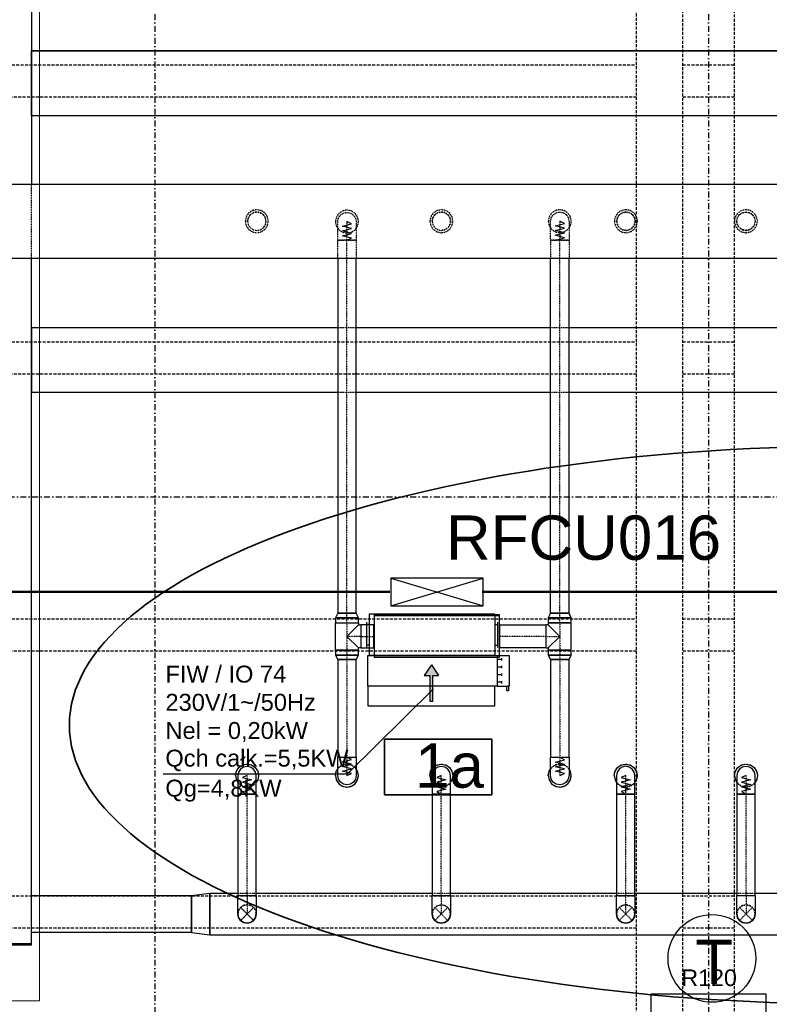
# Model space of a CAD drawing. Header units: centimetres. Extents: x -10729 to 144862, y -4437 to 43656.
# Tile 20 of 148: x 6714 to 7526, y 5051 to 6117. Entities that reach past the tile are written whole.
import ezdxf

# ---------------------------------------------------------------- set-up
doc = ezdxf.new("R2010")
doc.units = ezdxf.units.CM
doc.header["$LTSCALE"] = 0.1
for name, pattern in [('CADVENT_CENTERLINE', [9.9, 7.4, -1, 0.5, -1]), ('CADVENT_HIDDEN', [0.8, 0.25, -0.55]), ('Kondygnacja  -0_5$0$HIDDEN', [9.525, 6.35, -3.175]), ('Kondygnacja  -0_5$0$HIDDEN2', [4.7625, 3.175, -1.5875]), ('Osie rzutów$0$DASHDOT2', [12.7, 6.35, -3.175, 0, -3.175])]:
    doc.linetypes.add(name, pattern=pattern)
for name, color, linetype, lineweight in [('AU opis', 7, 'Continuous', 35), ('AU Osprzęt Siemens', 5, 'Continuous', 30), ('AU Sieć LON', 1, 'Continuous', 50), ('AU Strefa obsługiwana', 90, 'Continuous', 35), ('bgde_urządzenia', 3, 'Continuous', 30), ('Kondygnacja  -0_5$0$ARCH_WIDOK', 8, 'Continuous', 13)]:
    doc.layers.add(name, color=color, linetype=linetype, lineweight=lineweight)
for name, color, linetype in [('AU Szafki Klimakonwektorów', 183, 'Continuous'), ('bgde-nawiewCEN', 7, 'Continuous'), ('bgde-nawiewDETAILS', 1, 'Continuous'), ('bgde-nawiewEXP', 1, 'Continuous'), ('bgde-nawiewHIDDEN', 1, 'Continuous'), ('bgde_opis urządzen', 6, 'Continuous'), ('Kondygnacja  -0_5$0$ARCH_INFO_ODPORNOŚĆ OGNIOWA', 8, 'Continuous'), ('Kondygnacja  -0_5$0$ARCH_KONSTR_POWYŻEJ RZUTU', 8, 'Kondygnacja  -0_5$0$HIDDEN'), ('Kondygnacja  -0_5$0$ARCH_KONSTR_POWYŻEJ RZUTU_IST', 8, 'Kondygnacja  -0_5$0$HIDDEN2'), ('Kondygnacja  -0_5$0$ARCH_OKŁADZINA', 8, 'Continuous'), ('Osie rzutów$0$ARCH_INFO_OSIE_IST', 8, 'Osie rzutów$0$DASHDOT2'), ('Osie rzutów$0$ARCH_INFO_OSIE_OPISY_IST', 8, 'Continuous')]:
    doc.layers.add(name, color=color, linetype=linetype)
doc.styles.add('Arial', font='ARIAL.TTF')
doc.styles.add('Kondygnacja  -0_5$0$Arial', font='ARIAL.TTF')

# ---------------------------------------------------------------- blocks, each defined once
blk = doc.blocks.new('Osie rzutów')
at = {"layer": 'Osie rzutów$0$ARCH_INFO_OSIE_IST', "ltscale": 10}
for p, q in [((6860, 12510), (6860, 4623.26)), ((7460, 12510), (7460, 4623.26)), ((4436.04, 5600), (15156.54, 5600))]:
    blk.add_line(p, q, dxfattribs=at)
blk = doc.blocks.new('Kondygnacja  -0_5$0$konstrukcja istniejąca -0.5')
at = {"layer": 'Kondygnacja  -0_5$0$ARCH_KONSTR_POWYŻEJ RZUTU_IST', "ltscale": 10}
blk.add_line((7432, 6175), (7432, 5025), dxfattribs=at)
for points in [[(7382, 5025), (7382, 6175)], [(7488, 6175), (7488, 5025)], [(7382, 6032.9), (6338.5, 6032.9), (6338.5, 6067.9), (7382, 6067.9)], [(7432, 6067.9), (7488, 6067.9)], [(7488, 6032.9), (7432, 6032.9)], [(7382, 5732.9), (6338.5, 5732.9), (6338.5, 5767.9), (7382, 5767.9)], [(7432, 5767.9), (7488, 5767.9)], [(7488, 5732.9), (7432, 5732.9)], [(7382, 5432.9), (6338.5, 5432.9), (6338.5, 5467.9), (7382, 5467.9)], [(7432, 5467.9), (7488, 5467.9)], [(7488, 5432.9), (7432, 5432.9)], [(7382, 5132.9), (6338.5, 5132.9), (6338.5, 5167.9), (7382, 5167.9)], [(7432, 5167.9), (7488, 5167.9)], [(7488, 5132.9), (7432, 5132.9)]]:
    blk.add_lwpolyline(points, dxfattribs=at)

msp = doc.modelspace()

# ---------------------------------------------------------------- hatches: boundary and pattern name
at = {"layer": 'bgde_urządzenia'}
h = msp.add_hatch(color=256, dxfattribs=at)
h.paths.add_polyline_path([(7161.27, 5395.121), (7158.27, 5395.121), (7158.27, 5406.787), (7152.08, 5406.787), (7159.77, 5418.215), (7167.46, 5406.787), (7161.27, 5406.787)])
h.paths.add_polyline_path([(7161.27, 5378.454), (7158.27, 5378.454), (7158.27, 5395.121), (7161.27, 5395.121)])

# ---------------------------------------------------------------- linework, layer by layer
at = {"layer": 'AU opis'}
msp.add_lwpolyline([(7109.021, 5337.538), (7225.409, 5337.538), (7225.409, 5277.53), (7109.021, 5277.53)], close=True, dxfattribs=at)
at = {"layer": 'AU Osprzęt Siemens'}
msp.add_circle((7463.719, 5100.302), 47.533, dxfattribs=at)
at = {"layer": 'AU Sieć LON', "color": 1}
for p, q in [((6541.291, 5497.135), (7114.724, 5497.135)), ((7214.724, 5497.135), (8405.775, 5497.135))]:
    msp.add_line(p, q, dxfattribs=at)
at = {"layer": 'AU Strefa obsługiwana', "extrusion": (0, 0, -1)}
msp.add_ellipse((7612.646, 5352.877), major_axis=(845.197, 0), ratio=0.35710847, dxfattribs=at)
at = {"layer": 'AU Szafki Klimakonwektorów'}
for p, q in [((7215.963, 5511.92), (7115.963, 5511.92)), ((7115.963, 5511.92), (7115.963, 5481.92)), ((7115.963, 5481.92), (7215.963, 5511.92)), ((7115.963, 5511.92), (7215.963, 5481.92)), ((7215.963, 5511.92), (7115.963, 5511.92)), ((7115.963, 5511.92), (7115.963, 5481.92)), ((7115.963, 5481.92), (7215.963, 5511.92)), ((7115.963, 5511.92), (7215.963, 5481.92)), ((7215.963, 5481.92), (7215.963, 5511.92)), ((7215.963, 5481.92), (7215.963, 5511.92)), ((7115.963, 5481.92), (7215.963, 5481.92)), ((7115.963, 5481.92), (7215.963, 5481.92))]:
    msp.add_line(p, q, dxfattribs=at)
at = {"layer": 'bgde-nawiewCEN', "linetype": 'CADVENT_CENTERLINE', "ltscale": 0.06}
for p, q in [((7068.274, 5898.195), (7068.274, 5898.147)), ((7068.274, 5898.147), (7068.274, 5898.035)), ((7068.274, 5898.035), (7068.274, 5897.815)), ((7068.274, 5897.815), (7068.274, 5897.454)), ((7068.274, 5897.454), (7068.274, 5896.915)), ((7068.274, 5896.915), (7068.274, 5896.162)), ((7298.883, 5898.602), (7298.883, 5898.553)), ((7298.883, 5898.553), (7298.883, 5898.437)), ((7298.883, 5898.437), (7298.883, 5898.212)), ((7298.883, 5898.212), (7298.883, 5897.84)), ((7298.883, 5897.84), (7298.883, 5897.285)), ((7298.883, 5897.285), (7298.883, 5896.511)), ((7068.274, 5896.162), (7068.274, 5895.161)), ((7068.274, 5895.161), (7068.274, 5893.875)), ((7068.274, 5893.875), (7068.274, 5892.269)), ((7068.274, 5892.269), (7068.274, 5890.307)), ((7068.274, 5890.307), (7068.274, 5887.955)), ((7068.274, 5887.955), (7068.274, 5885.175)), ((7298.883, 5896.511), (7298.883, 5895.481)), ((7298.883, 5895.481), (7298.883, 5894.158)), ((7298.883, 5894.158), (7298.883, 5892.505)), ((7298.883, 5892.505), (7298.883, 5890.487)), ((7298.883, 5890.487), (7298.883, 5888.067)), ((7298.883, 5888.067), (7298.883, 5885.208)), ((7068.274, 5885.175), (7068.274, 5880.064)), ((7068.274, 5880.064), (7068.274, 5878.195)), ((7068.274, 5474.031), (7068.274, 5878.195)), ((7298.883, 5885.208), (7298.883, 5879.949)), ((7298.883, 5879.949), (7298.883, 5878.026)), ((7298.883, 5474.031), (7298.883, 5878.026)), ((7068.274, 5463.731), (7068.274, 5474.031)), ((7298.883, 5463.731), (7298.883, 5474.031)), ((7068.274, 5463.731), (7068.274, 5448.931)), ((7298.883, 5463.731), (7298.883, 5448.931)), ((7068.274, 5448.931), (7068.274, 5434.131)), ((7083.274, 5448.931), (7068.274, 5448.931)), ((7083.274, 5448.931), (7097.274, 5448.931)), ((7097.674, 5448.931), (7097.274, 5448.931)), ((7233.674, 5448.931), (7234.074, 5448.931)), ((7283.883, 5448.931), (7234.074, 5448.931)), ((7283.883, 5448.931), (7298.883, 5448.931)), ((7298.883, 5448.931), (7298.883, 5434.131)), ((7068.274, 5434.131), (7068.274, 5423.831)), ((7298.883, 5434.131), (7298.883, 5423.831)), ((7068.274, 5423.831), (7068.274, 5318.219)), ((7298.883, 5423.831), (7298.883, 5318.078)), ((7068.274, 5318.219), (7068.274, 5316.351)), ((7068.274, 5316.351), (7068.274, 5311.243)), ((7068.274, 5311.243), (7068.274, 5308.466)), ((7298.883, 5318.078), (7298.883, 5316.223)), ((7298.883, 5316.223), (7298.883, 5311.151)), ((7298.883, 5311.151), (7298.883, 5308.393)), ((7068.274, 5308.466), (7068.274, 5306.115)), ((7068.274, 5306.115), (7068.274, 5304.155)), ((7068.274, 5304.155), (7068.274, 5302.55)), ((7068.274, 5302.55), (7068.274, 5301.265)), ((7068.274, 5301.265), (7068.274, 5300.264)), ((7068.274, 5300.264), (7068.274, 5299.512)), ((7298.883, 5308.393), (7298.883, 5306.059)), ((7298.883, 5306.059), (7298.883, 5304.113)), ((7298.883, 5304.113), (7298.883, 5302.519)), ((7298.883, 5302.519), (7298.883, 5301.243)), ((7298.883, 5301.243), (7298.883, 5300.25)), ((7298.883, 5300.25), (7298.883, 5299.503)), ((6960.042, 5298.173), (6960.042, 5298.22)), ((6960.042, 5298.06), (6960.042, 5298.173)), ((6960.042, 5297.841), (6960.042, 5298.06)), ((6960.042, 5297.479), (6960.042, 5297.841)), ((6960.042, 5296.94), (6960.042, 5297.479)), ((6960.042, 5296.187), (6960.042, 5296.94)), ((6960.042, 5295.186), (6960.042, 5296.187)), ((6960.042, 5293.9), (6960.042, 5295.186)), ((6960.042, 5292.294), (6960.042, 5293.9)), ((6960.042, 5290.333), (6960.042, 5292.294)), ((6960.042, 5287.98), (6960.042, 5290.333)), ((7068.274, 5299.512), (7068.274, 5298.973)), ((7068.274, 5298.973), (7068.274, 5298.612)), ((7068.274, 5298.612), (7068.274, 5298.393)), ((7068.274, 5298.393), (7068.274, 5298.28)), ((7068.274, 5298.28), (7068.274, 5298.233)), ((7170.51, 5298.192), (7170.51, 5298.239)), ((7170.51, 5298.079), (7170.51, 5298.192)), ((7170.51, 5297.86), (7170.51, 5298.079)), ((7170.51, 5297.498), (7170.51, 5297.86)), ((7170.51, 5296.959), (7170.51, 5297.498)), ((7170.51, 5296.206), (7170.51, 5296.959)), ((7170.51, 5295.205), (7170.51, 5296.206)), ((7170.51, 5293.919), (7170.51, 5295.205)), ((7170.51, 5292.313), (7170.51, 5293.919)), ((7170.51, 5290.352), (7170.51, 5292.313)), ((7170.51, 5287.999), (7170.51, 5290.352)), ((7298.883, 5299.503), (7298.883, 5298.968)), ((7298.883, 5298.968), (7298.883, 5298.609)), ((7298.883, 5298.609), (7298.883, 5298.392)), ((7298.883, 5298.392), (7298.883, 5298.28)), ((7298.883, 5298.28), (7298.883, 5298.233)), ((7370.274, 5298.202), (7370.274, 5298.25)), ((7370.274, 5298.09), (7370.274, 5298.202)), ((7370.274, 5297.87), (7370.274, 5298.09)), ((7370.274, 5297.509), (7370.274, 5297.87)), ((7370.274, 5296.97), (7370.274, 5297.509)), ((7370.274, 5296.217), (7370.274, 5296.97)), ((7370.274, 5295.215), (7370.274, 5296.217)), ((7370.274, 5293.93), (7370.274, 5295.215)), ((7370.274, 5292.324), (7370.274, 5293.93)), ((7370.274, 5290.362), (7370.274, 5292.324)), ((7370.274, 5288.01), (7370.274, 5290.362)), ((7500.666, 5298.163), (7500.666, 5298.21)), ((7500.666, 5298.05), (7500.666, 5298.163)), ((7500.666, 5297.831), (7500.666, 5298.05)), ((7500.666, 5297.469), (7500.666, 5297.831)), ((7500.666, 5296.93), (7500.666, 5297.469)), ((7500.666, 5296.178), (7500.666, 5296.93)), ((7500.666, 5295.176), (7500.666, 5296.178)), ((7500.666, 5293.89), (7500.666, 5295.176)), ((7500.666, 5292.284), (7500.666, 5293.89)), ((7500.666, 5290.323), (7500.666, 5292.284)), ((7500.666, 5287.97), (7500.666, 5290.323)), ((6960.042, 5285.201), (6960.042, 5287.98)), ((6960.042, 5280.09), (6960.042, 5285.201)), ((6960.042, 5278.22), (6960.042, 5280.09)), ((7170.51, 5285.22), (7170.51, 5287.999)), ((7170.51, 5280.109), (7170.51, 5285.22)), ((7170.51, 5278.239), (7170.51, 5280.109)), ((7370.274, 5285.23), (7370.274, 5288.01)), ((7370.274, 5280.119), (7370.274, 5285.23)), ((7370.274, 5278.25), (7370.274, 5280.119)), ((7500.666, 5285.191), (7500.666, 5287.97)), ((7500.666, 5280.08), (7500.666, 5285.191)), ((7500.666, 5278.21), (7500.666, 5280.08)), ((6960.042, 5168.341), (6960.042, 5278.22)), ((7170.51, 5168.341), (7170.51, 5278.239)), ((7370.274, 5168.341), (7370.274, 5278.25)), ((7500.666, 5168.341), (7500.666, 5278.21)), ((6960.042, 5168.341), (6960.042, 5148.341)), ((7170.51, 5168.341), (7170.51, 5148.341)), ((7370.274, 5148.341), (7370.274, 5168.341)), ((7500.666, 5168.341), (7500.666, 5148.341))]:
    msp.add_line(p, q, dxfattribs=at)
at = {"layer": 'bgde-nawiewDETAILS', "linetype": 'CADVENT_HIDDEN'}
for p, q in [((6952.971, 5141.27), (6967.113, 5155.412)), ((6952.971, 5155.412), (6967.113, 5141.27)), ((7163.439, 5141.27), (7177.581, 5155.412)), ((7163.439, 5155.412), (7177.581, 5141.27)), ((7363.203, 5141.27), (7377.345, 5155.412)), ((7363.203, 5155.412), (7377.345, 5141.27)), ((7493.595, 5141.27), (7507.737, 5155.412)), ((7493.595, 5155.412), (7507.737, 5141.27))]:
    msp.add_line(p, q, dxfattribs=at)
at = {"layer": 'bgde-nawiewEXP', "linetype": 'Continuous'}
for points in [[(6526.598, 5115.106), (6726.598, 5115.106), (6726.598, 5116.106), (6526.598, 5116.106), (6526.598, 6680.763)], [(6726.598, 6680.763), (6726.598, 5938.602)], [(6726.598, 6083.207), (9584.963, 6083.207), (9584.963, 6013.207), (9603.07, 6014.745), (9618.078, 6019.297), (9631.909, 6026.69), (9644.032, 6036.639), (9653.981, 6048.762), (9661.373, 6062.593), (9665.926, 6077.601), (9667.463, 6095.707), (9597.463, 6095.708), (9597.271, 6091.257), (9596.702, 6089.381), (9595.778, 6087.652), (9594.534, 6086.137), (9593.019, 6084.893), (9591.29, 6083.969), (9589.414, 6083.4), (9584.963, 6083.207)], [(6726.598, 6013.207), (6726.598, 6083.207)], [(6726.598, 6013.207), (9584.963, 6013.207), (9584.963, 6083.207), (6726.598, 6083.207)], [(6726.598, 6083.207), (6726.598, 6013.207)], [(6659.098, 5938.602), (10901.823, 5938.602), (10901.823, 5858.602), (10902.823, 5858.602), (10902.823, 5938.602), (10901.823, 5938.602), (10901.823, 5858.602)], [(6526.598, 5115.106), (6526.598, 5116.106), (6726.598, 5116.106), (6726.598, 5858.602)], [(6659.098, 5858.602), (10901.823, 5858.602)], [(7058.274, 5858.602), (7058.274, 5474.031), (7078.274, 5474.031), (7078.274, 5858.602)], [(7288.883, 5474.031), (7308.883, 5474.031), (7308.883, 5858.602)], [(7288.883, 5474.031), (7288.883, 5858.602)], [(6726.598, 5783.582), (6726.598, 5713.582)], [(6726.598, 5783.582), (7058.274, 5783.582)], [(6726.598, 5713.582), (6726.598, 5783.582)], [(7078.274, 5783.582), (7288.883, 5783.582)], [(7308.883, 5783.582), (7660.702, 5783.582)], [(6726.598, 5713.582), (7058.274, 5713.582)], [(7078.274, 5713.582), (7288.883, 5713.582)], [(7308.883, 5713.582), (9939.716, 5713.582)], [(7055.774, 5434.131), (7055.774, 5463.731), (7080.774, 5463.731), (7080.774, 5461.431)], [(7055.774, 5434.131), (7080.774, 5434.131), (7080.774, 5436.431), (7068.274, 5448.931), (7080.774, 5461.431), (7083.274, 5461.431), (7083.274, 5436.431), (7080.774, 5436.431)], [(7097.274, 5436.431), (7097.274, 5461.431), (7097.674, 5461.431)], [(7233.674, 5436.431), (7234.074, 5436.431), (7234.074, 5461.431), (7233.674, 5461.431)], [(7286.383, 5436.431), (7298.883, 5448.931), (7286.383, 5461.431)], [(7097.274, 5436.431), (7097.674, 5436.431)], [(6947.542, 5298.22), (6948.494, 5303.004), (6951.203, 5307.059), (6955.259, 5309.769), (6960.042, 5310.72), (6964.826, 5309.769), (6968.881, 5307.059), (6971.591, 5303.004), (6972.542, 5298.22), (6971.591, 5293.436), (6970.042, 5291.119)], [(7158.01, 5298.239), (7158.961, 5303.023), (7161.671, 5307.078), (7165.726, 5309.788), (7170.51, 5310.739), (7175.293, 5309.788), (7179.349, 5307.078), (7182.058, 5303.023), (7183.01, 5298.239), (7182.058, 5293.456), (7180.51, 5291.138)], [(7357.774, 5298.25), (7358.725, 5303.033), (7361.435, 5307.088), (7365.49, 5309.798), (7370.274, 5310.75), (7375.057, 5309.798), (7379.113, 5307.088), (7381.822, 5303.033), (7382.774, 5298.25), (7381.822, 5293.466), (7380.274, 5291.149)], [(7488.166, 5298.21), (7489.117, 5302.994), (7491.827, 5307.049), (7495.882, 5309.759), (7500.666, 5310.71), (7505.449, 5309.759), (7509.505, 5307.049), (7512.214, 5302.994), (7513.166, 5298.21), (7512.214, 5293.427), (7510.666, 5291.109)], [(7055.774, 5298.233), (7056.725, 5293.449), (7059.435, 5289.394), (7063.49, 5286.684), (7068.274, 5285.733), (7073.057, 5286.684), (7077.113, 5289.394), (7079.822, 5293.449), (7080.774, 5298.233), (7079.822, 5303.017), (7078.274, 5305.334)], [(7055.774, 5298.233), (7056.725, 5303.017), (7058.274, 5305.334)], [(7286.383, 5298.233), (7287.334, 5293.449), (7290.044, 5289.394), (7294.099, 5286.684), (7298.883, 5285.733), (7303.666, 5286.684), (7307.722, 5289.394), (7310.431, 5293.449), (7311.383, 5298.233), (7310.431, 5303.017), (7308.883, 5305.334)], [(7286.383, 5298.233), (7287.334, 5303.017), (7288.883, 5305.334)], [(6947.542, 5298.22), (6948.494, 5293.436), (6950.042, 5291.119)], [(7158.01, 5298.239), (7158.961, 5293.456), (7160.51, 5291.138)], [(7357.774, 5298.25), (7358.725, 5293.466), (7360.274, 5291.149)], [(7488.166, 5298.21), (7489.117, 5293.427), (7490.666, 5291.109)], [(6899.724, 5128.341), (6899.724, 5168.341), (6919.724, 5170.841), (6919.724, 5125.841), (8110.462, 5125.841), (8110.462, 5170.841), (8080.08, 5170.841)], [(6899.724, 5128.341), (6919.724, 5125.841), (6919.724, 5170.841), (6950.042, 5170.841)], [(6970.042, 5170.841), (7160.51, 5170.841)], [(7180.51, 5170.841), (7360.274, 5170.841)], [(7380.274, 5170.841), (7490.666, 5170.841)], [(7510.666, 5170.841), (7549.772, 5170.841)], [(7490.666, 5148.341), (7491.427, 5144.514), (7493.595, 5141.27), (7496.839, 5139.102), (7500.666, 5138.341), (7504.493, 5139.102), (7507.737, 5141.27), (7509.905, 5144.514), (7510.666, 5148.341), (7509.905, 5144.514), (7507.737, 5141.27), (7504.493, 5139.102), (7500.666, 5138.341), (7496.839, 5139.102)], [(7490.666, 5148.341), (7491.427, 5144.514), (7493.595, 5141.27), (7496.839, 5139.102)], [(7496.839, 5139.102), (7493.595, 5141.27)], [(7496.839, 5139.102), (7500.666, 5138.341)]]:
    msp.add_lwpolyline(points, dxfattribs=at)
for points in [[(7055.774, 5469.215), (7080.774, 5469.215), (7078.274, 5474.031), (7058.274, 5474.031)], [(7097.674, 5471.431), (7233.674, 5471.431), (7233.674, 5472.431), (7097.674, 5472.431)], [(7097.674, 5426.431), (7233.674, 5426.431), (7233.674, 5471.431), (7097.674, 5471.431)], [(7286.383, 5469.215), (7311.383, 5469.215), (7308.883, 5474.031), (7288.883, 5474.031)], [(7055.774, 5463.731), (7080.774, 5463.731), (7080.774, 5469.215), (7055.774, 5469.215)], [(7083.274, 5436.431), (7097.274, 5436.431), (7097.274, 5461.431), (7083.274, 5461.431), (7083.274, 5437.382)], [(7234.074, 5436.431), (7234.074, 5461.431), (7283.883, 5461.431), (7283.883, 5436.431)], [(7283.883, 5436.431), (7286.383, 5436.431), (7286.383, 5434.131), (7311.383, 5434.131), (7311.383, 5463.731), (7286.383, 5463.731), (7286.383, 5461.431), (7283.883, 5461.431), (7283.883, 5437.382)], [(7286.383, 5463.731), (7311.383, 5463.731), (7311.383, 5469.215), (7286.383, 5469.215)], [(7055.774, 5428.646), (7080.774, 5428.646), (7080.774, 5434.131), (7055.774, 5434.131)], [(7055.774, 5428.646), (7058.274, 5423.831), (7078.274, 5423.831), (7080.774, 5428.646), (7056.725, 5428.646)], [(7286.383, 5428.646), (7311.383, 5428.646), (7311.383, 5434.131), (7286.383, 5434.131)], [(7286.383, 5428.646), (7288.883, 5423.831), (7308.883, 5423.831), (7311.383, 5428.646), (7287.334, 5428.646)], [(7058.274, 5318.219), (7078.274, 5318.219), (7078.274, 5423.831), (7058.274, 5423.831)], [(7288.883, 5318.078), (7308.883, 5318.078), (7308.883, 5423.831), (7288.883, 5423.831)], [(7058.274, 5298.393), (7058.274, 5318.219), (7078.274, 5318.219), (7078.274, 5298.233), (7077.513, 5294.406), (7075.345, 5291.162), (7072.101, 5288.994), (7068.274, 5288.233), (7064.447, 5288.994), (7061.203, 5291.162), (7059.035, 5294.406), (7058.274, 5298.233), (7058.274, 5298.28)], [(7288.883, 5298.233), (7288.883, 5318.078), (7308.883, 5318.078), (7308.883, 5298.233), (7308.122, 5294.406), (7305.954, 5291.162), (7302.71, 5288.994), (7298.883, 5288.233), (7295.056, 5288.994), (7291.812, 5291.162), (7289.644, 5294.406)], [(6950.042, 5295.186), (6950.042, 5278.22), (6970.042, 5278.22), (6970.042, 5298.22), (6969.281, 5302.047), (6967.113, 5305.291), (6963.869, 5307.459), (6960.042, 5308.22), (6956.215, 5307.459), (6952.971, 5305.291), (6950.803, 5302.047), (6950.042, 5298.22), (6950.042, 5296.187)], [(7160.51, 5278.239), (7180.51, 5278.239), (7180.51, 5298.239), (7179.749, 5302.066), (7177.581, 5305.31), (7174.337, 5307.478), (7170.51, 5308.239), (7166.683, 5307.478), (7163.439, 5305.31), (7161.271, 5302.066), (7160.51, 5298.239), (7160.51, 5280.109)], [(7360.274, 5295.215), (7360.274, 5278.25), (7380.274, 5278.25), (7380.274, 5298.25), (7379.513, 5302.076), (7377.345, 5305.321), (7374.101, 5307.488), (7370.274, 5308.25), (7366.447, 5307.488), (7363.203, 5305.321), (7361.035, 5302.076), (7360.274, 5298.25), (7360.274, 5296.217)], [(7490.666, 5278.21), (7510.666, 5278.21), (7510.666, 5298.21), (7509.905, 5302.037), (7507.737, 5305.281), (7504.493, 5307.449), (7500.666, 5308.21), (7496.839, 5307.449), (7493.595, 5305.281), (7491.427, 5302.037), (7490.666, 5298.21), (7490.666, 5280.08)], [(6950.042, 5168.341), (6970.042, 5168.341), (6970.042, 5278.22), (6950.042, 5278.22)], [(7160.51, 5168.341), (7180.51, 5168.341), (7180.51, 5278.239), (7160.51, 5278.239)], [(7360.274, 5168.341), (7380.274, 5168.341), (7380.274, 5278.25), (7360.274, 5278.25)], [(7490.666, 5168.341), (7510.666, 5168.341), (7510.666, 5278.21), (7490.666, 5278.21)], [(6726.598, 5128.341), (6726.598, 5168.341), (6899.724, 5168.341), (6899.724, 5128.341)], [(6950.042, 5148.341), (6950.042, 5168.341), (6970.042, 5168.341), (6970.042, 5148.341), (6969.281, 5144.514), (6967.113, 5141.27), (6963.869, 5139.102), (6960.042, 5138.341), (6956.215, 5139.102), (6952.971, 5141.27), (6950.803, 5144.514)], [(7160.51, 5148.341), (7160.51, 5168.341), (7180.51, 5168.341), (7180.51, 5148.341), (7179.749, 5144.514), (7177.581, 5141.27), (7174.337, 5139.102), (7170.51, 5138.341), (7166.683, 5139.102), (7163.439, 5141.27), (7161.271, 5144.514)], [(7360.274, 5148.341), (7360.274, 5168.341), (7380.274, 5168.341), (7380.274, 5148.341), (7379.513, 5144.514), (7377.345, 5141.27), (7374.101, 5139.102), (7370.274, 5138.341), (7366.447, 5139.102), (7363.203, 5141.27), (7361.035, 5144.514)], [(7490.666, 5148.341), (7490.666, 5168.341), (7510.666, 5168.341), (7510.666, 5148.341), (7509.905, 5144.514), (7507.737, 5141.27), (7504.493, 5139.102), (7500.666, 5138.341), (7496.839, 5139.102), (7493.595, 5141.27), (7491.427, 5144.514)], [(6950.042, 5148.341), (6950.803, 5144.514), (6952.971, 5141.27), (6956.215, 5139.102), (6960.042, 5138.341), (6963.869, 5139.102), (6967.113, 5141.27), (6969.281, 5144.514), (6970.042, 5148.341), (6969.281, 5144.514), (6967.113, 5141.27), (6963.869, 5139.102), (6960.042, 5138.341), (6956.215, 5139.102), (6952.971, 5141.27), (6950.803, 5144.514)], [(7160.51, 5148.341), (7161.271, 5144.514), (7163.439, 5141.27), (7166.683, 5139.102), (7170.51, 5138.341), (7174.337, 5139.102), (7177.581, 5141.27), (7179.749, 5144.514), (7180.51, 5148.341), (7179.749, 5144.514), (7177.581, 5141.27), (7174.337, 5139.102), (7170.51, 5138.341), (7166.683, 5139.102), (7163.439, 5141.27), (7161.271, 5144.514)], [(7360.274, 5148.341), (7361.035, 5144.514), (7363.203, 5141.27), (7366.447, 5139.102), (7370.274, 5138.341), (7374.101, 5139.102), (7377.345, 5141.27), (7379.513, 5144.514), (7380.274, 5148.341), (7379.513, 5144.514), (7377.345, 5141.27), (7374.101, 5139.102), (7370.274, 5138.341), (7366.447, 5139.102), (7363.203, 5141.27), (7361.035, 5144.514)]]:
    msp.add_lwpolyline(points, close=True, dxfattribs=at)
at = {"layer": 'bgde-nawiewEXP'}
for points in [[(7068.274, 5298.233), (7073.274, 5300.361), (7063.274, 5302.896), (7073.274, 5305.416), (7063.274, 5307.943), (7073.274, 5310.495), (7063.274, 5313.029), (7073.274, 5315.573), (7068.274, 5318.219)], [(7298.883, 5298.233), (7303.883, 5300.346), (7293.883, 5302.863), (7303.883, 5305.365), (7293.883, 5307.874), (7303.883, 5310.408), (7293.883, 5312.924), (7303.883, 5315.45), (7298.883, 5318.078)], [(6960.042, 5298.22), (6955.042, 5296.074), (6965.042, 5293.564), (6955.042, 5291.02), (6965.042, 5288.465), (6955.042, 5285.881), (6965.042, 5283.312), (6955.042, 5280.731), (6960.042, 5278.22)], [(7170.51, 5298.239), (7165.51, 5296.109), (7175.51, 5293.573), (7165.51, 5291.051), (7175.51, 5288.523), (7165.51, 5285.969), (7175.51, 5283.433), (7165.51, 5280.887), (7170.51, 5278.239)], [(7370.274, 5298.25), (7365.274, 5296.12), (7375.274, 5293.584), (7365.274, 5291.062), (7375.274, 5288.533), (7365.274, 5285.98), (7375.274, 5283.444), (7365.274, 5280.898), (7370.274, 5278.25)], [(7500.666, 5298.21), (7495.666, 5296.08), (7505.666, 5293.544), (7495.666, 5291.022), (7505.666, 5288.494), (7495.666, 5285.94), (7505.666, 5283.404), (7495.666, 5280.858), (7500.666, 5278.21)]]:
    msp.add_lwpolyline(points, dxfattribs=at)
at = {"layer": 'bgde-nawiewHIDDEN', "linetype": 'CADVENT_HIDDEN'}
for points in [[(6726.598, 5858.602), (6726.598, 5938.602)], [(6960.578, 5898.602), (6961.339, 5902.429), (6963.507, 5905.673), (6966.751, 5907.841), (6970.578, 5908.602), (6974.405, 5907.841), (6977.649, 5905.673), (6979.817, 5902.429), (6977.649, 5905.673)], [(7160.578, 5898.602), (7161.339, 5902.429), (7163.507, 5905.673), (7166.751, 5907.841), (7170.578, 5908.602), (7174.405, 5907.841)], [(7174.405, 5907.841), (7170.578, 5908.602)], [(7174.405, 5907.841), (7177.649, 5905.673), (7179.817, 5902.429), (7180.578, 5898.602), (7179.817, 5894.775), (7177.649, 5891.531), (7174.405, 5889.363), (7170.578, 5888.602)], [(7490.578, 5898.602), (7491.339, 5902.429), (7493.507, 5905.673), (7496.751, 5907.841), (7500.578, 5908.602), (7504.405, 5907.841), (7507.649, 5905.673)], [(7507.649, 5905.673), (7504.405, 5907.841)], [(6960.578, 5898.602), (6961.339, 5894.775), (6963.507, 5891.531), (6966.751, 5889.363), (6970.578, 5888.602), (6974.405, 5889.363), (6977.649, 5891.531), (6979.817, 5894.775)], [(6979.817, 5902.429), (6980.578, 5898.602), (6979.817, 5894.775), (6977.649, 5891.531)], [(7160.578, 5898.602), (7161.339, 5894.775), (7163.507, 5891.531), (7166.751, 5889.363), (7170.578, 5888.602), (7174.405, 5889.363)], [(7490.578, 5898.602), (7491.339, 5894.775), (7493.507, 5891.531), (7496.751, 5889.363), (7500.578, 5888.602), (7504.405, 5889.363), (7507.649, 5891.531)], [(7507.649, 5905.673), (7509.817, 5902.429)], [(7509.817, 5902.429), (7507.649, 5905.673)], [(7509.817, 5902.429), (7510.578, 5898.602), (7509.817, 5894.775), (7507.649, 5891.531)], [(7507.649, 5891.531), (7504.405, 5889.363)], [(7507.649, 5891.531), (7509.817, 5894.775)], [(7058.274, 5858.602), (7058.274, 5878.195), (7078.274, 5878.195), (7078.274, 5858.602)], [(7288.883, 5878.026), (7308.883, 5878.026), (7308.883, 5858.602)], [(7288.883, 5878.026), (7288.883, 5858.602)], [(7058.274, 5783.582), (7078.274, 5783.582)], [(7288.883, 5783.582), (7308.883, 5783.582)], [(7058.274, 5713.582), (7078.274, 5713.582)], [(7288.883, 5713.582), (7308.883, 5713.582)], [(7097.674, 5436.431), (7097.674, 5461.431)], [(7233.674, 5436.431), (7233.674, 5461.431)], [(6947.542, 5298.22), (6948.494, 5303.004), (6951.203, 5307.059), (6955.259, 5309.769), (6960.042, 5310.72), (6964.826, 5309.769), (6968.881, 5307.059), (6971.591, 5303.004), (6972.542, 5298.22), (6971.591, 5293.436), (6968.881, 5289.381), (6964.826, 5286.672), (6960.042, 5285.72), (6955.259, 5286.672), (6951.203, 5289.381), (6955.259, 5286.672), (6960.042, 5285.72), (6964.826, 5286.672), (6968.881, 5289.381), (6970.042, 5291.119)], [(7055.774, 5298.233), (7056.725, 5293.449), (7059.435, 5289.394), (7063.49, 5286.684), (7068.274, 5285.733), (7073.057, 5286.684), (7077.113, 5289.394), (7079.822, 5293.449), (7080.774, 5298.233), (7079.822, 5303.017), (7077.113, 5307.072), (7073.057, 5309.781), (7068.274, 5310.733), (7063.49, 5309.781), (7059.435, 5307.072), (7058.274, 5305.334)], [(7055.774, 5298.233), (7056.725, 5303.017), (7059.435, 5307.072), (7063.49, 5309.781), (7068.274, 5310.733), (7073.057, 5309.781), (7077.113, 5307.072), (7078.274, 5305.334)], [(7158.01, 5298.239), (7158.961, 5303.023), (7161.671, 5307.078), (7165.726, 5309.788), (7170.51, 5310.739), (7175.293, 5309.788), (7179.349, 5307.078), (7182.058, 5303.023), (7183.01, 5298.239), (7182.058, 5293.456), (7179.349, 5289.4), (7175.293, 5286.691), (7170.51, 5285.739), (7165.726, 5286.691), (7161.671, 5289.4), (7165.726, 5286.691), (7170.51, 5285.739), (7175.293, 5286.691), (7179.349, 5289.4), (7180.51, 5291.138)], [(7286.383, 5298.233), (7287.334, 5293.449), (7290.044, 5289.394), (7294.099, 5286.684), (7298.883, 5285.733), (7303.666, 5286.684), (7307.722, 5289.394), (7310.431, 5293.449), (7311.383, 5298.233), (7310.431, 5303.017), (7307.722, 5307.072), (7303.666, 5309.781), (7298.883, 5310.733), (7294.099, 5309.781), (7290.044, 5307.072), (7288.883, 5305.334)], [(7286.383, 5298.233), (7287.334, 5303.017), (7290.044, 5307.072), (7294.099, 5309.781), (7298.883, 5310.733), (7303.666, 5309.781), (7307.722, 5307.072), (7308.883, 5305.334)], [(7357.774, 5298.25), (7358.725, 5303.033), (7361.435, 5307.088), (7365.49, 5309.798), (7370.274, 5310.75), (7375.057, 5309.798), (7379.113, 5307.088), (7381.822, 5303.033), (7382.774, 5298.25), (7381.822, 5293.466), (7379.113, 5289.411), (7375.057, 5286.701), (7370.274, 5285.75), (7365.49, 5286.701), (7361.435, 5289.411), (7365.49, 5286.701), (7370.274, 5285.75), (7375.057, 5286.701), (7379.113, 5289.411), (7380.274, 5291.149)], [(7488.166, 5298.21), (7489.117, 5302.994), (7491.827, 5307.049), (7495.882, 5309.759), (7500.666, 5310.71), (7505.449, 5309.759), (7509.505, 5307.049), (7512.214, 5302.994), (7513.166, 5298.21), (7512.214, 5293.427), (7509.505, 5289.371), (7505.449, 5286.662), (7500.666, 5285.71), (7495.882, 5286.662), (7491.827, 5289.371), (7495.882, 5286.662), (7500.666, 5285.71), (7505.449, 5286.662), (7509.505, 5289.371), (7510.666, 5291.109)], [(6947.542, 5298.22), (6948.494, 5293.436), (6951.203, 5289.381), (6950.042, 5291.119)], [(7158.01, 5298.239), (7158.961, 5293.456), (7161.671, 5289.4), (7160.51, 5291.138)], [(7357.774, 5298.25), (7358.725, 5293.466), (7361.435, 5289.411), (7360.274, 5291.149)], [(7488.166, 5298.21), (7489.117, 5293.427), (7491.827, 5289.371), (7490.666, 5291.109)], [(6950.042, 5170.841), (6970.042, 5170.841)], [(7160.51, 5170.841), (7180.51, 5170.841)], [(7360.274, 5170.841), (7380.274, 5170.841)], [(7490.666, 5170.841), (7510.666, 5170.841)]]:
    msp.add_lwpolyline(points, dxfattribs=at)
for points in [[(6958.078, 5898.602), (6959.029, 5893.819), (6961.739, 5889.763), (6965.794, 5887.054), (6970.578, 5886.102), (6975.361, 5887.054), (6979.417, 5889.763), (6982.126, 5893.819), (6983.078, 5898.602), (6982.126, 5903.386), (6979.417, 5907.441), (6975.361, 5910.151), (6970.578, 5911.102), (6965.794, 5910.151), (6961.739, 5907.441), (6959.029, 5903.386)], [(6958.078, 5898.602), (6959.029, 5893.819), (6961.739, 5889.763), (6965.794, 5887.054), (6970.578, 5886.102), (6975.361, 5887.054), (6979.417, 5889.763), (6982.126, 5893.819), (6983.078, 5898.602), (6982.126, 5903.386), (6979.417, 5907.441), (6975.361, 5910.151), (6970.578, 5911.102), (6965.794, 5910.151), (6961.739, 5907.441), (6959.029, 5903.386)], [(6960.578, 5898.602), (6961.339, 5894.775), (6963.507, 5891.531), (6966.751, 5889.363), (6970.578, 5888.602), (6974.405, 5889.363), (6977.649, 5891.531), (6979.817, 5894.775), (6980.578, 5898.602), (6979.817, 5902.429), (6977.649, 5905.673), (6974.405, 5907.841), (6970.578, 5908.602), (6966.751, 5907.841), (6963.507, 5905.673), (6961.339, 5902.429)], [(7055.774, 5898.195), (7056.725, 5893.411), (7059.435, 5889.356), (7063.49, 5886.646), (7068.274, 5885.695), (7073.057, 5886.646), (7077.113, 5889.356), (7079.822, 5893.411), (7080.774, 5898.195), (7079.822, 5902.978), (7077.113, 5907.034), (7073.057, 5909.743), (7068.274, 5910.695), (7063.49, 5909.743), (7059.435, 5907.034), (7056.725, 5902.978)], [(7055.774, 5898.195), (7056.725, 5893.411), (7059.435, 5889.356), (7063.49, 5886.646), (7068.274, 5885.695), (7073.057, 5886.646), (7077.113, 5889.356), (7079.822, 5893.411), (7080.774, 5898.195), (7079.822, 5902.978), (7077.113, 5907.034), (7073.057, 5909.743), (7068.274, 5910.695), (7063.49, 5909.743), (7059.435, 5907.034), (7056.725, 5902.978)], [(7058.274, 5878.195), (7058.274, 5898.195), (7059.035, 5902.022), (7061.203, 5905.266), (7064.447, 5907.433), (7068.274, 5908.195), (7072.101, 5907.433), (7075.345, 5905.266), (7077.513, 5902.022), (7078.274, 5898.195), (7078.274, 5878.195), (7059.035, 5878.195)], [(7158.078, 5898.602), (7159.029, 5893.819), (7161.739, 5889.763), (7165.794, 5887.054), (7170.578, 5886.102), (7175.361, 5887.054), (7179.417, 5889.763), (7182.126, 5893.819), (7183.078, 5898.602), (7182.126, 5903.386), (7179.417, 5907.441), (7175.361, 5910.151), (7170.578, 5911.102), (7165.794, 5910.151), (7161.739, 5907.441), (7159.029, 5903.386)], [(7158.078, 5898.602), (7159.029, 5893.819), (7161.739, 5889.763), (7165.794, 5887.054), (7170.578, 5886.102), (7175.361, 5887.054), (7179.417, 5889.763), (7182.126, 5893.819), (7183.078, 5898.602), (7182.126, 5903.386), (7179.417, 5907.441), (7175.361, 5910.151), (7170.578, 5911.102), (7165.794, 5910.151), (7161.739, 5907.441), (7159.029, 5903.386)], [(7160.578, 5898.602), (7161.339, 5894.775), (7163.507, 5891.531), (7166.751, 5889.363), (7170.578, 5888.602), (7174.405, 5889.363), (7177.649, 5891.531), (7179.817, 5894.775), (7180.578, 5898.602), (7179.817, 5902.429), (7177.649, 5905.673), (7174.405, 5907.841), (7170.578, 5908.602), (7166.751, 5907.841), (7163.507, 5905.673), (7161.339, 5902.429)], [(7286.383, 5898.602), (7287.334, 5893.819), (7290.044, 5889.763), (7294.099, 5887.054), (7298.883, 5886.102), (7303.666, 5887.054), (7307.722, 5889.763), (7310.431, 5893.819), (7311.383, 5898.602), (7310.431, 5903.386), (7307.722, 5907.441), (7303.666, 5910.151), (7298.883, 5911.102), (7294.099, 5910.151), (7290.044, 5907.441), (7287.334, 5903.386)], [(7286.383, 5898.602), (7287.334, 5893.819), (7290.044, 5889.763), (7294.099, 5887.054), (7298.883, 5886.102), (7303.666, 5887.054), (7307.722, 5889.763), (7310.431, 5893.819), (7311.383, 5898.602), (7310.431, 5903.386), (7307.722, 5907.441), (7303.666, 5910.151), (7298.883, 5911.102), (7294.099, 5910.151), (7290.044, 5907.441), (7287.334, 5903.386)], [(7288.883, 5878.026), (7288.883, 5898.602), (7289.644, 5902.429), (7291.812, 5905.673), (7295.056, 5907.841), (7298.883, 5908.602), (7302.71, 5907.841), (7305.954, 5905.673), (7308.122, 5902.429), (7308.883, 5898.602), (7308.883, 5878.026), (7289.644, 5878.026)], [(7358.078, 5898.602), (7359.029, 5893.819), (7361.739, 5889.763), (7365.794, 5887.054), (7370.578, 5886.102), (7375.361, 5887.054), (7379.417, 5889.763), (7382.126, 5893.819), (7383.078, 5898.602), (7382.126, 5903.386), (7379.417, 5907.441), (7375.361, 5910.151), (7370.578, 5911.102), (7365.794, 5910.151), (7361.739, 5907.441), (7359.029, 5903.386)], [(7358.078, 5898.602), (7359.029, 5893.819), (7361.739, 5889.763), (7365.794, 5887.054), (7370.578, 5886.102), (7375.361, 5887.054), (7379.417, 5889.763), (7382.126, 5893.819), (7383.078, 5898.602), (7382.126, 5903.386), (7379.417, 5907.441), (7375.361, 5910.151), (7370.578, 5911.102), (7365.794, 5910.151), (7361.739, 5907.441), (7359.029, 5903.386)], [(7360.578, 5898.602), (7361.339, 5894.775), (7363.507, 5891.531), (7366.751, 5889.363), (7370.578, 5888.602), (7374.405, 5889.363), (7377.649, 5891.531), (7379.817, 5894.775), (7380.578, 5898.602), (7379.817, 5902.429), (7377.649, 5905.673), (7374.405, 5907.841), (7370.578, 5908.602), (7366.751, 5907.841), (7363.507, 5905.673), (7361.339, 5902.429)], [(7360.578, 5898.602), (7361.339, 5902.429), (7363.507, 5905.673), (7366.751, 5907.841), (7370.578, 5908.602), (7374.405, 5907.841), (7377.649, 5905.673), (7379.817, 5902.429), (7380.578, 5898.602), (7379.817, 5894.775), (7377.649, 5891.531), (7374.405, 5889.363), (7370.578, 5888.602), (7366.751, 5889.363), (7363.507, 5891.531), (7361.339, 5894.775)], [(7488.078, 5898.602), (7489.029, 5893.819), (7491.739, 5889.763), (7495.794, 5887.054), (7500.578, 5886.102), (7505.361, 5887.054), (7509.417, 5889.763), (7512.126, 5893.819), (7513.078, 5898.602), (7512.126, 5903.386), (7509.417, 5907.441), (7505.361, 5910.151), (7500.578, 5911.102), (7495.794, 5910.151), (7491.739, 5907.441), (7489.029, 5903.386)], [(7488.078, 5898.602), (7489.029, 5893.819), (7491.739, 5889.763), (7495.794, 5887.054), (7500.578, 5886.102), (7505.361, 5887.054), (7509.417, 5889.763), (7512.126, 5893.819), (7513.078, 5898.602), (7512.126, 5903.386), (7509.417, 5907.441), (7505.361, 5910.151), (7500.578, 5911.102), (7495.794, 5910.151), (7491.739, 5907.441), (7489.029, 5903.386)], [(7490.578, 5898.602), (7491.339, 5902.429), (7493.507, 5905.673), (7496.751, 5907.841), (7500.578, 5908.602), (7504.405, 5907.841), (7507.649, 5905.673), (7509.817, 5902.429), (7510.578, 5898.602), (7509.817, 5894.775), (7507.649, 5891.531), (7504.405, 5889.363), (7500.578, 5888.602), (7496.751, 5889.363), (7493.507, 5891.531), (7491.339, 5894.775)], [(6950.042, 5148.341), (6950.803, 5152.168), (6952.971, 5155.412), (6956.215, 5157.58), (6960.042, 5158.341), (6963.869, 5157.58), (6967.113, 5155.412), (6969.281, 5152.168), (6970.042, 5148.341), (6969.281, 5152.168), (6967.113, 5155.412), (6963.869, 5157.58), (6960.042, 5158.341), (6956.215, 5157.58), (6952.971, 5155.412), (6950.803, 5152.168)], [(7160.51, 5148.341), (7161.271, 5152.168), (7163.439, 5155.412), (7166.683, 5157.58), (7170.51, 5158.341), (7174.337, 5157.58), (7177.581, 5155.412), (7179.749, 5152.168), (7180.51, 5148.341), (7179.749, 5152.168), (7177.581, 5155.412), (7174.337, 5157.58), (7170.51, 5158.341), (7166.683, 5157.58), (7163.439, 5155.412), (7161.271, 5152.168)], [(7360.274, 5148.341), (7361.035, 5152.168), (7363.203, 5155.412), (7366.447, 5157.58), (7370.274, 5158.341), (7374.101, 5157.58), (7377.345, 5155.412), (7379.513, 5152.168), (7380.274, 5148.341), (7379.513, 5152.168), (7377.345, 5155.412), (7374.101, 5157.58), (7370.274, 5158.341), (7366.447, 5157.58), (7363.203, 5155.412), (7361.035, 5152.168)], [(7490.666, 5148.341), (7491.427, 5152.168), (7493.595, 5155.412), (7496.839, 5157.58), (7500.666, 5158.341), (7504.493, 5157.58), (7507.737, 5155.412), (7509.905, 5152.168), (7510.666, 5148.341), (7509.905, 5152.168), (7507.737, 5155.412), (7504.493, 5157.58), (7500.666, 5158.341), (7496.839, 5157.58), (7493.595, 5155.412), (7491.427, 5152.168)]]:
    msp.add_lwpolyline(points, close=True, dxfattribs=at)
at = {"layer": 'bgde-nawiewHIDDEN'}
for points in [[(6970.578, 5898.602), (6970.578, 5898.602)], [(7068.274, 5878.195), (7073.274, 5880.204), (7063.274, 5882.814), (7073.274, 5885.417), (7063.274, 5888.043), (7073.274, 5890.65), (7063.274, 5893.192), (7073.274, 5895.695), (7068.274, 5898.195)], [(7170.578, 5898.602), (7170.578, 5898.602)], [(7298.883, 5878.026), (7293.883, 5878.203), (7303.883, 5880.736), (7293.883, 5883.342), (7303.883, 5885.94), (7293.883, 5888.448), (7303.883, 5890.973), (7293.883, 5893.544), (7303.883, 5896.074), (7298.883, 5898.602)], [(7370.578, 5898.602), (7370.578, 5898.602)], [(7500.578, 5898.602), (7500.578, 5898.602)]]:
    msp.add_lwpolyline(points, dxfattribs=at)
at = {"layer": 'bgde_opis urządzen'}
for p in [(7161.963, 5392.163, -170.95), (6869.088, 5299.981, 1188.109)]:
    msp.add_line(p, (7068.975, 5299.981, 1188.109), dxfattribs=at)
at = {"layer": 'bgde_urządzenia'}
for p, q in [((7092.37, 5473.121), (7092.37, 5428.121)), ((7228.37, 5473.121), (7092.37, 5473.121)), ((7228.37, 5473.121), (7228.37, 5428.121)), ((7089.37, 5464.371), (7089.37, 5436.871)), ((7092.37, 5461.871), (7089.37, 5461.871)), ((7228.37, 5461.871), (7231.37, 5461.871)), ((7231.37, 5464.371), (7231.37, 5436.871)), ((7092.37, 5439.371), (7089.37, 5439.371)), ((7228.37, 5439.371), (7231.37, 5439.371)), ((7090.87, 5395.121), (7090.87, 5428.121)), ((7090.87, 5428.121), (7230.87, 5428.121)), ((7228.37, 5428.121), (7092.37, 5428.121)), ((7230.87, 5428.121), (7230.87, 5395.121)), ((7230.87, 5428.121), (7243.87, 5428.121)), ((7243.87, 5428.121), (7243.87, 5395.121)), ((7159.77, 5418.215), (7152.08, 5406.787)), ((7159.77, 5418.215), (7167.46, 5406.787)), ((7236.07, 5423.996), (7230.87, 5423.996)), ((7236.07, 5422.746), (7236.07, 5425.246)), ((7236.07, 5414.496), (7236.07, 5416.996)), ((7152.08, 5406.787), (7158.27, 5406.787)), ((7158.27, 5378.454), (7158.27, 5406.787)), ((7161.27, 5378.454), (7161.27, 5406.787)), ((7161.27, 5406.787), (7167.46, 5406.787)), ((7236.07, 5415.746), (7230.87, 5415.746)), ((7236.07, 5407.496), (7230.87, 5407.496)), ((7236.07, 5406.246), (7236.07, 5408.746)), ((7236.07, 5399.246), (7230.87, 5399.246)), ((7236.07, 5397.996), (7236.07, 5400.496)), ((7228.67, 5395.121), (7090.87, 5395.121)), ((7090.87, 5395.121), (7090.87, 5373.621)), ((7228.67, 5373.621), (7228.67, 5395.121)), ((7230.87, 5395.121), (7228.67, 5395.121)), ((7230.87, 5395.121), (7243.87, 5395.121)), ((7241.37, 5390.121), (7241.37, 5395.121)), ((7243.37, 5390.121), (7241.37, 5390.121)), ((7243.87, 5395.121), (7242.37, 5395.121)), ((7243.37, 5395.121), (7243.37, 5390.121)), ((7161.27, 5378.454), (7158.27, 5378.454)), ((7090.87, 5373.621), (7228.67, 5373.621))]:
    msp.add_line(p, q, dxfattribs=at)
at = {"layer": 'Kondygnacja  -0_5$0$ARCH_OKŁADZINA'}
msp.add_lwpolyline([(7398, 4985), (7398, 5062), (7522, 5062), (7522, 4985)], dxfattribs=at)
at = {"layer": 'Kondygnacja  -0_5$0$ARCH_WIDOK'}
msp.add_lwpolyline([(6493, 6139.2), (6735, 6139.2), (6735, 5054.2), (6493, 5054.2)], dxfattribs=at)

# ---------------------------------------------------------------- block references
at = {"layer": 'Kondygnacja  -0_5$0$ARCH_KONSTR_POWYŻEJ RZUTU'}
msp.add_blockref('Kondygnacja  -0_5$0$konstrukcja istniejąca -0.5', (0, 0), dxfattribs=at)
at = {"layer": 'Osie rzutów$0$ARCH_INFO_OSIE_OPISY_IST'}
msp.add_blockref('Osie rzutów', (0, 0), dxfattribs=at)

# ---------------------------------------------------------------- texts
at = {"layer": 'AU opis', "insert": (7142.116, 5333.151), "char_height": 48, "width": 72.77772, "attachment_point": 1, "style": 'Arial'}
msp.add_mtext('1a', dxfattribs=at)
at = {"layer": 'AU Osprzęt Siemens', "insert": (7445.568, 5120.557), "char_height": 48, "width": 1074.22285, "attachment_point": 1, "style": 'Arial'}
msp.add_mtext('T', dxfattribs=at)
at = {"layer": 'AU Szafki Klimakonwektorów', "insert": (7175.59, 5579.916), "char_height": 48, "width": 1074.22285, "attachment_point": 1, "style": 'Arial'}
msp.add_mtext('RFCU016', dxfattribs=at)
at = {"layer": 'bgde_opis urządzen', "char_height": 18.326, "width": 421.7149, "attachment_point": 1, "style": 'Arial'}
for s, insert in [('FIW / IO 74\\P230V/1~/50Hz\\PNel = 0,20kW', (6871.604, 5417.313, 2308.732)), ('Qch całk.=5,5KW', (6871.476, 5326.263, 2308.732)), ('Qg=4,8KW', (6871.476, 5293.784, 2308.732))]:
    msp.add_mtext(s, dxfattribs=dict(at, insert=insert))
at = {"layer": 'Kondygnacja  -0_5$0$ARCH_INFO_ODPORNOŚĆ OGNIOWA', "insert": (7460.71, 5094.184), "char_height": 18, "width": 53.33252, "attachment_point": 5, "style": 'Kondygnacja  -0_5$0$Arial'}
msp.add_mtext('\\PR120', dxfattribs=at)

doc.saveas('drawing.dxf')
